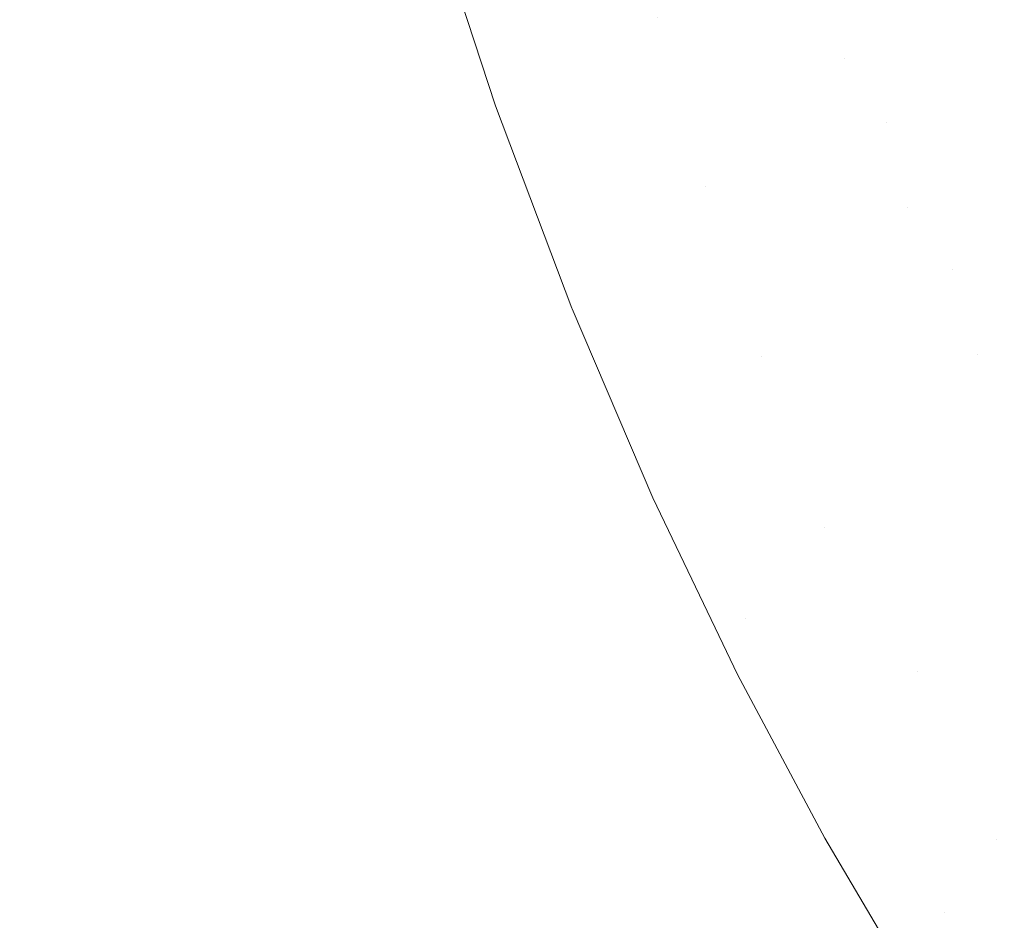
# Model space of a CAD drawing. Header units: centimetres. Extents: x -17.1 to 18.2, y 3.4 to 5.2.
# Tile 104 of 256: x -5.3088 to -5.2377, y 3.7003 to 3.7653. Entities that reach past the tile are written whole.
import ezdxf

# ---------------------------------------------------------------- set-up
doc = ezdxf.new("R2010")
doc.units = ezdxf.units.CM
doc.header["$LTSCALE"] = 2.54
doc.layers.add('Lucido design-1', color=7, linetype='Continuous')

# ---------------------------------------------------------------- blocks, each defined once
blk = doc.blocks.new('Gruppo-4-1')
at = {"color": 7, "linetype": 'Continuous', "lineweight": 9}
blk.add_3dface([(-17.020308, 5.100212, -1872.215514), (-17.020308, 3.500212, -1872.215514), (18.147234, 3.500212, -1872.215514), (18.147234, 5.100212, -1872.215514)], dxfattribs=at)
for points, invisible_edges in [([(-17.020308, 3.500212, -1873.015514), (-17.020308, 5.100212, -1873.015514), (-5.297794, 5.100212, -1873.015514), (-5.297794, 3.900212, -1873.015514)], 8), ([(-5.297794, 3.900212, -1873.015514), (-5.297447, 3.882475, -1873.015514), (-17.020308, 3.500212, -1873.015514)], 10), ([(-5.297447, 3.882475, -1873.015514), (-5.296289, 3.863352, -1873.015514), (-17.020308, 3.500212, -1873.015514)], 10), ([(-17.020308, 3.500212, -1873.015514), (-5.296289, 3.863352, -1873.015514), (-5.295983, 3.860395, -1873.015514)], 9), ([(-5.295983, 3.860395, -1873.015514), (-5.294336, 3.844484, -1873.015514), (-17.020308, 3.500212, -1873.015514)], 10), ([(-5.294336, 3.844484, -1873.015514), (-5.291627, 3.826048, -1873.015514), (-17.020308, 3.500212, -1873.015514)], 10), ([(-5.291627, 3.826048, -1873.015514), (-5.288215, 3.808184, -1873.015514), (-17.020308, 3.500212, -1873.015514)], 10), ([(-5.288215, 3.808184, -1873.015514), (-5.284164, 3.791012, -1873.015514), (-17.020308, 3.500212, -1873.015514)], 10), ([(-5.284164, 3.791012, -1873.015514), (-5.279548, 3.774627, -1873.015514), (-17.020308, 3.500212, -1873.015514)], 10), ([(-5.259249, 3.753285, -1873.014048), (-5.260115, 3.75249, -1873.014301), (-5.268457, 3.775557, -1873.014301), (-5.267546, 3.776228, -1873.014048)], 15), ([(-5.259249, 3.753285, -1873.014048), (-5.267546, 3.776228, -1873.014048), (-5.262743, 3.765499, -1873.013772)], 11), ([(-5.269372, 3.774883, -1873.01453), (-5.268457, 3.775557, -1873.014301), (-5.260115, 3.75249, -1873.014301), (-5.260985, 3.751692, -1873.01453)], 15), ([(-17.020308, 3.500212, -1873.015514), (-5.279548, 3.774627, -1873.015514), (-5.277624, 3.768777, -1873.015514)], 9), ([(-5.260985, 3.751692, -1873.01453), (-5.261858, 3.750891, -1873.014736), (-5.27029, 3.774208, -1873.014736), (-5.269372, 3.774883, -1873.01453)], 15), ([(-5.271211, 3.77353, -1873.014918), (-5.27029, 3.774208, -1873.014736), (-5.261858, 3.750891, -1873.014736), (-5.262733, 3.750088, -1873.014918)], 15), ([(-5.262733, 3.750088, -1873.014918), (-5.263611, 3.749283, -1873.015076), (-5.272134, 3.77285, -1873.015076), (-5.271211, 3.77353, -1873.014918)], 15), ([(-5.249201, 3.762504, -1873.009258), (-5.250008, 3.761764, -1873.009775), (-5.254136, 3.772585, -1873.009775), (-5.253307, 3.773267, -1873.009258)], 15), ([(-5.249201, 3.762504, -1873.009258), (-5.253307, 3.773267, -1873.009258), (-5.250499, 3.768591, -1873.008722)], 11), ([(-5.273059, 3.77217, -1873.015209), (-5.272134, 3.77285, -1873.015076), (-5.263611, 3.749283, -1873.015076), (-5.26449, 3.748476, -1873.015209)], 15), ([(-5.254971, 3.771898, -1873.010272), (-5.254136, 3.772585, -1873.009775), (-5.250008, 3.761764, -1873.009775), (-5.25082, 3.761018, -1873.010272)], 15), ([(-5.274914, 3.770804, -1873.015404), (-5.273985, 3.771487, -1873.015319), (-5.265371, 3.747668, -1873.015319), (-5.266254, 3.746858, -1873.015404)], 15), ([(-5.26449, 3.748476, -1873.015209), (-5.265371, 3.747668, -1873.015319), (-5.273985, 3.771487, -1873.015319), (-5.273059, 3.77217, -1873.015209)], 15), ([(-5.25082, 3.761018, -1873.010272), (-5.25164, 3.760267, -1873.010748), (-5.255812, 3.771205, -1873.010748), (-5.254971, 3.771898, -1873.010272)], 15), ([(-5.238721, 3.765119, -1873.002333), (-5.240819, 3.770195, -1873.002333), (-5.239402, 3.771494, -1873.000853), (-5.237325, 3.766469, -1873.000853)], 15), ([(-5.266254, 3.746858, -1873.015404), (-5.267137, 3.746048, -1873.015465), (-5.275843, 3.77012, -1873.015465), (-5.274914, 3.770804, -1873.015404)], 15), ([(-5.25666, 3.770507, -1873.011202), (-5.255812, 3.771205, -1873.010748), (-5.25164, 3.760267, -1873.010748), (-5.252465, 3.75951, -1873.011202)], 15), ([(-5.247327, 3.771348, -1873.006381), (-5.245274, 3.766107, -1873.006381), (-5.246823, 3.764686, -1873.007589), (-5.248898, 3.769982, -1873.007589)], 15), ([(-5.276772, 3.769436, -1873.015502), (-5.275843, 3.77012, -1873.015465), (-5.267137, 3.746048, -1873.015465), (-5.268021, 3.745237, -1873.015502)], 15), ([(-5.252465, 3.75951, -1873.011202), (-5.253295, 3.758747, -1873.011636), (-5.257513, 3.769804, -1873.011636), (-5.25666, 3.770507, -1873.011202)], 15), ([(-5.240151, 3.763735, -1873.003749), (-5.24227, 3.768863, -1873.003749), (-5.240819, 3.770195, -1873.002333), (-5.238721, 3.765119, -1873.002333)], 15), ([(-5.274442, 3.759099, -1873.015514), (-5.277624, 3.768777, -1873.015514), (-5.276772, 3.769436, -1873.015502)], 10), ([(-5.268925, 3.744476, -1873.015514), (-5.274442, 3.759099, -1873.015514), (-5.276772, 3.769436, -1873.015502), (-5.268021, 3.745237, -1873.015502)], 14), ([(-5.258373, 3.769097, -1873.012047), (-5.257513, 3.769804, -1873.011636), (-5.253295, 3.758747, -1873.011636), (-5.254132, 3.75798, -1873.012047)], 15), ([(-5.248898, 3.769982, -1873.007589), (-5.246823, 3.764686, -1873.007589), (-5.248401, 3.763238, -1873.008722), (-5.250499, 3.768591, -1873.008722)], 15), ([(-5.277624, 3.768777, -1873.015514), (-5.274442, 3.759099, -1873.015514), (-17.020308, 3.500212, -1873.015514)], 10), ([(-5.254132, 3.75798, -1873.012047), (-5.254973, 3.757208, -1873.012437), (-5.259237, 3.768385, -1873.012437), (-5.258373, 3.769097, -1873.012047)], 15), ([(-5.241614, 3.762319, -1873.0051), (-5.243756, 3.7675, -1873.0051), (-5.24227, 3.768863, -1873.003749), (-5.240151, 3.763735, -1873.003749)], 15), ([(-5.260107, 3.767669, -1873.012805), (-5.259237, 3.768385, -1873.012437), (-5.254973, 3.757208, -1873.012437), (-5.25582, 3.756432, -1873.012805)], 15), ([(-5.250499, 3.768591, -1873.008722), (-5.248401, 3.763238, -1873.008722), (-5.249201, 3.762504, -1873.009258)], 11), ([(-5.25582, 3.756432, -1873.012805), (-5.256671, 3.755651, -1873.01315), (-5.260981, 3.76695, -1873.01315), (-5.260107, 3.767669, -1873.012805)], 15), ([(-5.24311, 3.760872, -1873.006381), (-5.245274, 3.766107, -1873.006381), (-5.243756, 3.7675, -1873.0051), (-5.241614, 3.762319, -1873.0051)], 15), ([(-5.26186, 3.766226, -1873.013472), (-5.260981, 3.76695, -1873.01315), (-5.256671, 3.755651, -1873.01315), (-5.257526, 3.754866, -1873.013472)], 15), ([(-5.257526, 3.754866, -1873.013472), (-5.258385, 3.754077, -1873.013772), (-5.262743, 3.765499, -1873.013772), (-5.26186, 3.766226, -1873.013472)], 15), ([(-5.244636, 3.759395, -1873.007589), (-5.246823, 3.764686, -1873.007589), (-5.245274, 3.766107, -1873.006381), (-5.24311, 3.760872, -1873.006381)], 15), ([(-5.237325, 3.766469, -1873.000853), (-5.23514, 3.761456, -1873.000853), (-5.236513, 3.760055, -1873.002333), (-5.238721, 3.765119, -1873.002333)], 15), ([(-5.262743, 3.765499, -1873.013772), (-5.258385, 3.754077, -1873.013772), (-5.259249, 3.753285, -1873.014048)], 11), ([(-5.238721, 3.765119, -1873.002333), (-5.236513, 3.760055, -1873.002333), (-5.237921, 3.758619, -1873.003749), (-5.240151, 3.763735, -1873.003749)], 15), ([(-5.246191, 3.75789, -1873.008722), (-5.248401, 3.763238, -1873.008722), (-5.246823, 3.764686, -1873.007589), (-5.244636, 3.759395, -1873.007589)], 15), ([(-5.240151, 3.763735, -1873.003749), (-5.237921, 3.758619, -1873.003749), (-5.239361, 3.75715, -1873.0051), (-5.241614, 3.762319, -1873.0051)], 15), ([(-5.249201, 3.762504, -1873.009258), (-5.248401, 3.763238, -1873.008722), (-5.246191, 3.75789, -1873.008722)], 11), ([(-5.244641, 3.751764, -1873.009258), (-5.245423, 3.750967, -1873.009775), (-5.250008, 3.761764, -1873.009775), (-5.249201, 3.762504, -1873.009258)], 15), ([(-5.244641, 3.751764, -1873.009258), (-5.249201, 3.762504, -1873.009258), (-5.246191, 3.75789, -1873.008722)], 11), ([(-5.241614, 3.762319, -1873.0051), (-5.239361, 3.75715, -1873.0051), (-5.240833, 3.755648, -1873.006381), (-5.24311, 3.760872, -1873.006381)], 15), ([(-5.25082, 3.761018, -1873.010272), (-5.250008, 3.761764, -1873.009775), (-5.245423, 3.750967, -1873.009775), (-5.246211, 3.750163, -1873.010272)], 15), ([(-5.246211, 3.750163, -1873.010272), (-5.247006, 3.749352, -1873.010748), (-5.25164, 3.760267, -1873.010748), (-5.25082, 3.761018, -1873.010272)], 15), ([(-5.24311, 3.760872, -1873.006381), (-5.240833, 3.755648, -1873.006381), (-5.242335, 3.754116, -1873.007589), (-5.244636, 3.759395, -1873.007589)], 15), ([(-5.252465, 3.75951, -1873.011202), (-5.25164, 3.760267, -1873.010748), (-5.247006, 3.749352, -1873.010748), (-5.247806, 3.748536, -1873.011202)], 15), ([(-5.247806, 3.748536, -1873.011202), (-5.248611, 3.747715, -1873.011636), (-5.253295, 3.758747, -1873.011636), (-5.252465, 3.75951, -1873.011202)], 15), ([(-5.244636, 3.759395, -1873.007589), (-5.242335, 3.754116, -1873.007589), (-5.243866, 3.752555, -1873.008722), (-5.246191, 3.75789, -1873.008722)], 15), ([(-5.235579, 3.753521, -1873.003749), (-5.237921, 3.758619, -1873.003749), (-5.236513, 3.760055, -1873.002333), (-5.234195, 3.755008, -1873.002333)], 15), ([(-5.274442, 3.759099, -1873.015514), (-5.268925, 3.744476, -1873.015514), (-17.020308, 3.500212, -1873.015514)], 10), ([(-5.254132, 3.75798, -1873.012047), (-5.253295, 3.758747, -1873.011636), (-5.248611, 3.747715, -1873.011636), (-5.249422, 3.746888, -1873.012047)], 15), ([(-5.249422, 3.746888, -1873.012047), (-5.250238, 3.746055, -1873.012437), (-5.254973, 3.757208, -1873.012437), (-5.254132, 3.75798, -1873.012047)], 15), ([(-5.236995, 3.751999, -1873.0051), (-5.239361, 3.75715, -1873.0051), (-5.237921, 3.758619, -1873.003749), (-5.235579, 3.753521, -1873.003749)], 15), ([(-5.246191, 3.75789, -1873.008722), (-5.243866, 3.752555, -1873.008722), (-5.244641, 3.751764, -1873.009258)], 11), ([(-5.25582, 3.756432, -1873.012805), (-5.254973, 3.757208, -1873.012437), (-5.250238, 3.746055, -1873.012437), (-5.251059, 3.745218, -1873.012805)], 15), ([(-5.238442, 3.750443, -1873.006381), (-5.240833, 3.755648, -1873.006381), (-5.239361, 3.75715, -1873.0051), (-5.236995, 3.751999, -1873.0051)], 15), ([(-5.251059, 3.745218, -1873.012805), (-5.251884, 3.744377, -1873.01315), (-5.256671, 3.755651, -1873.01315), (-5.25582, 3.756432, -1873.012805)], 15), ([(-5.257526, 3.754866, -1873.013472), (-5.256671, 3.755651, -1873.01315), (-5.251884, 3.744377, -1873.01315), (-5.252713, 3.743531, -1873.013472)], 15), ([(-5.239919, 3.748856, -1873.007589), (-5.242335, 3.754116, -1873.007589), (-5.240833, 3.755648, -1873.006381), (-5.238442, 3.750443, -1873.006381)], 15), ([(-5.252713, 3.743531, -1873.013472), (-5.253547, 3.742681, -1873.013772), (-5.258385, 3.754077, -1873.013772), (-5.257526, 3.754866, -1873.013472)], 15), ([(-5.259249, 3.753285, -1873.014048), (-5.258385, 3.754077, -1873.013772), (-5.253547, 3.742681, -1873.013772), (-5.254384, 3.741827, -1873.014048)], 15), ([(-5.241424, 3.747239, -1873.008722), (-5.243866, 3.752555, -1873.008722), (-5.242335, 3.754116, -1873.007589), (-5.239919, 3.748856, -1873.007589)], 15), ([(-5.254384, 3.741827, -1873.014048), (-5.255224, 3.74097, -1873.014301), (-5.260115, 3.75249, -1873.014301), (-5.259249, 3.753285, -1873.014048)], 15), ([(-5.260985, 3.751692, -1873.01453), (-5.260115, 3.75249, -1873.014301), (-5.255224, 3.74097, -1873.014301)], 11), ([(-5.244641, 3.751764, -1873.009258), (-5.243866, 3.752555, -1873.008722), (-5.241424, 3.747239, -1873.008722)], 11), ([(-5.250643, 3.728608, -1873.01453), (-5.25146, 3.727683, -1873.014736), (-5.261858, 3.750891, -1873.014736), (-5.260985, 3.751692, -1873.01453)], 15), ([(-5.250643, 3.728608, -1873.01453), (-5.260985, 3.751692, -1873.01453), (-5.255224, 3.74097, -1873.014301)], 11), ([(-5.239612, 3.7411, -1873.009258), (-5.240367, 3.740245, -1873.009775), (-5.245423, 3.750967, -1873.009775), (-5.244641, 3.751764, -1873.009258)], 15), ([(-5.239612, 3.7411, -1873.009258), (-5.244641, 3.751764, -1873.009258), (-5.241424, 3.747239, -1873.008722)], 11), ([(-5.236995, 3.751999, -1873.0051), (-5.234514, 3.746873, -1873.0051), (-5.235936, 3.745263, -1873.006381), (-5.238442, 3.750443, -1873.006381)], 15), ([(-5.262733, 3.750088, -1873.014918), (-5.261858, 3.750891, -1873.014736), (-5.25146, 3.727683, -1873.014736), (-5.252279, 3.726755, -1873.014918)], 15), ([(-5.246211, 3.750163, -1873.010272), (-5.245423, 3.750967, -1873.009775), (-5.240367, 3.740245, -1873.009775), (-5.241128, 3.739383, -1873.010272)], 15), ([(-5.241128, 3.739383, -1873.010272), (-5.241894, 3.738515, -1873.010748), (-5.247006, 3.749352, -1873.010748), (-5.246211, 3.750163, -1873.010272)], 15), ([(-5.238442, 3.750443, -1873.006381), (-5.235936, 3.745263, -1873.006381), (-5.237386, 3.743621, -1873.007589), (-5.239919, 3.748856, -1873.007589)], 15), ([(-5.252279, 3.726755, -1873.014918), (-5.253101, 3.725825, -1873.015076), (-5.263611, 3.749283, -1873.015076), (-5.262733, 3.750088, -1873.014918)], 15), ([(-5.26449, 3.748476, -1873.015209), (-5.263611, 3.749283, -1873.015076), (-5.253101, 3.725825, -1873.015076), (-5.253924, 3.724892, -1873.015209)], 15), ([(-5.247806, 3.748536, -1873.011202), (-5.247006, 3.749352, -1873.010748), (-5.241894, 3.738515, -1873.010748), (-5.242667, 3.73764, -1873.011202)], 15), ([(-5.239919, 3.748856, -1873.007589), (-5.237386, 3.743621, -1873.007589), (-5.238863, 3.741948, -1873.008722), (-5.241424, 3.747239, -1873.008722)], 15), ([(-5.253924, 3.724892, -1873.015209), (-5.254749, 3.723958, -1873.015319), (-5.265371, 3.747668, -1873.015319), (-5.26449, 3.748476, -1873.015209)], 15), ([(-5.242667, 3.73764, -1873.011202), (-5.243445, 3.73676, -1873.011636), (-5.248611, 3.747715, -1873.011636), (-5.247806, 3.748536, -1873.011202)], 15), ([(-5.266254, 3.746858, -1873.015404), (-5.265371, 3.747668, -1873.015319), (-5.254749, 3.723958, -1873.015319), (-5.255575, 3.723023, -1873.015404)], 15), ([(-5.249422, 3.746888, -1873.012047), (-5.248611, 3.747715, -1873.011636), (-5.243445, 3.73676, -1873.011636), (-5.244227, 3.735873, -1873.012047)], 15), ([(-5.255575, 3.723023, -1873.015404), (-5.256402, 3.722087, -1873.015465), (-5.267137, 3.746048, -1873.015465), (-5.266254, 3.746858, -1873.015404)], 15), ([(-5.244227, 3.735873, -1873.012047), (-5.245015, 3.734981, -1873.012437), (-5.250238, 3.746055, -1873.012437), (-5.249422, 3.746888, -1873.012047)], 15), ([(-5.241424, 3.747239, -1873.008722), (-5.238863, 3.741948, -1873.008722), (-5.239612, 3.7411, -1873.009258)], 11), ([(-5.268021, 3.745237, -1873.015502), (-5.267137, 3.746048, -1873.015465), (-5.256402, 3.722087, -1873.015465)], 11), ([(-5.251059, 3.745218, -1873.012805), (-5.250238, 3.746055, -1873.012437), (-5.245015, 3.734981, -1873.012437), (-5.245807, 3.734084, -1873.012805)], 15), ([(-5.268021, 3.745237, -1873.015502), (-5.268904, 3.744426, -1873.015514), (-5.268925, 3.744476, -1873.015514)], 9), ([(-5.263073, 3.730781, -1873.015514), (-5.268904, 3.744426, -1873.015514), (-5.268021, 3.745237, -1873.015502), (-5.256402, 3.722087, -1873.015465)], 14), ([(-5.245807, 3.734084, -1873.012805), (-5.246604, 3.733182, -1873.01315), (-5.251884, 3.744377, -1873.01315), (-5.251059, 3.745218, -1873.012805)], 15), ([(-5.268925, 3.744476, -1873.015514), (-5.268904, 3.744426, -1873.015514), (-5.263073, 3.730781, -1873.015514), (-17.020308, 3.500212, -1873.015514)], 12), ([(-5.252713, 3.743531, -1873.013472), (-5.251884, 3.744377, -1873.01315), (-5.246604, 3.733182, -1873.01315), (-5.247405, 3.732275, -1873.013472)], 15), ([(-5.247405, 3.732275, -1873.013472), (-5.248209, 3.731364, -1873.013772), (-5.253547, 3.742681, -1873.013772), (-5.252713, 3.743531, -1873.013472)], 15), ([(-5.236183, 3.73669, -1873.008722), (-5.238863, 3.741948, -1873.008722), (-5.237386, 3.743621, -1873.007589), (-5.234733, 3.738419, -1873.007589)], 15), ([(-5.254384, 3.741827, -1873.014048), (-5.253547, 3.742681, -1873.013772), (-5.248209, 3.731364, -1873.013772), (-5.249017, 3.730449, -1873.014048)], 15), ([(-5.249017, 3.730449, -1873.014048), (-5.249829, 3.72953, -1873.014301), (-5.255224, 3.74097, -1873.014301), (-5.254384, 3.741827, -1873.014048)], 15), ([(-5.239612, 3.7411, -1873.009258), (-5.238863, 3.741948, -1873.008722), (-5.236183, 3.73669, -1873.008722)], 11), ([(-5.255224, 3.74097, -1873.014301), (-5.249829, 3.72953, -1873.014301), (-5.250643, 3.728608, -1873.01453)], 11), ([(-5.2341, 3.730569, -1873.009258), (-5.234825, 3.729658, -1873.009775), (-5.240367, 3.740245, -1873.009775), (-5.239612, 3.7411, -1873.009258)], 15), ([(-5.2341, 3.730569, -1873.009258), (-5.239612, 3.7411, -1873.009258), (-5.236183, 3.73669, -1873.008722)], 11), ([(-5.241128, 3.739383, -1873.010272), (-5.240367, 3.740245, -1873.009775), (-5.234825, 3.729658, -1873.009775), (-5.235556, 3.728739, -1873.010272)], 15), ([(-5.235556, 3.728739, -1873.010272), (-5.236293, 3.727813, -1873.010748), (-5.241894, 3.738515, -1873.010748), (-5.241128, 3.739383, -1873.010272)], 15), ([(-5.242667, 3.73764, -1873.011202), (-5.241894, 3.738515, -1873.010748), (-5.236293, 3.727813, -1873.010748), (-5.237035, 3.72688, -1873.011202)], 15), ([(-5.237035, 3.72688, -1873.011202), (-5.237782, 3.725941, -1873.011636), (-5.243445, 3.73676, -1873.011636), (-5.242667, 3.73764, -1873.011202)], 15), ([(-5.244227, 3.735873, -1873.012047), (-5.243445, 3.73676, -1873.011636), (-5.237782, 3.725941, -1873.011636), (-5.238534, 3.724996, -1873.012047)], 15), ([(-5.238534, 3.724996, -1873.012047), (-5.239291, 3.724045, -1873.012437), (-5.245015, 3.734981, -1873.012437), (-5.244227, 3.735873, -1873.012047)], 15), ([(-5.245807, 3.734084, -1873.012805), (-5.245015, 3.734981, -1873.012437), (-5.239291, 3.724045, -1873.012437), (-5.240052, 3.723089, -1873.012805)], 15), ([(-5.240052, 3.723089, -1873.012805), (-5.240818, 3.722127, -1873.01315), (-5.246604, 3.733182, -1873.01315), (-5.245807, 3.734084, -1873.012805)], 15), ([(-5.247405, 3.732275, -1873.013472), (-5.246604, 3.733182, -1873.01315), (-5.240818, 3.722127, -1873.01315), (-5.241587, 3.72116, -1873.013472)], 15), ([(-5.241587, 3.72116, -1873.013472), (-5.24236, 3.720189, -1873.013772), (-5.248209, 3.731364, -1873.013772), (-5.247405, 3.732275, -1873.013472)], 15), ([(-5.249017, 3.730449, -1873.014048), (-5.248209, 3.731364, -1873.013772), (-5.24236, 3.720189, -1873.013772), (-5.243136, 3.719213, -1873.014048)], 15), ([(-17.020308, 3.500212, -1873.015514), (-5.263073, 3.730781, -1873.015514), (-5.258017, 3.720231, -1873.015514), (-5.256958, 3.718019, -1873.015514)], 9), ([(-5.256402, 3.722087, -1873.015465), (-5.258017, 3.720231, -1873.015514), (-5.263073, 3.730781, -1873.015514)], 9), ([(-5.243136, 3.719213, -1873.014048), (-5.243916, 3.718233, -1873.014301), (-5.249829, 3.72953, -1873.014301), (-5.249017, 3.730449, -1873.014048)], 15), ([(-5.250643, 3.728608, -1873.01453), (-5.249829, 3.72953, -1873.014301), (-5.243916, 3.718233, -1873.014301)], 11), ([(-5.238222, 3.706103, -1873.01453), (-5.238972, 3.705056, -1873.014736), (-5.25146, 3.727683, -1873.014736), (-5.250643, 3.728608, -1873.01453)], 15), ([(-5.238222, 3.706103, -1873.01453), (-5.250643, 3.728608, -1873.01453), (-5.243916, 3.718233, -1873.014301)], 11), ([(-5.252279, 3.726755, -1873.014918), (-5.25146, 3.727683, -1873.014736), (-5.238972, 3.705056, -1873.014736), (-5.239724, 3.704006, -1873.014918)], 15), ([(-5.239724, 3.704006, -1873.014918), (-5.240478, 3.702954, -1873.015076), (-5.253101, 3.725825, -1873.015076), (-5.252279, 3.726755, -1873.014918)], 15), ([(-5.2309, 3.71632, -1873.011202), (-5.231614, 3.715323, -1873.011636), (-5.237782, 3.725941, -1873.011636), (-5.237035, 3.72688, -1873.011202)], 15), ([(-5.253924, 3.724892, -1873.015209), (-5.253101, 3.725825, -1873.015076), (-5.240478, 3.702954, -1873.015076), (-5.241234, 3.7019, -1873.015209)], 15), ([(-5.238534, 3.724996, -1873.012047), (-5.237782, 3.725941, -1873.011636), (-5.231614, 3.715323, -1873.011636), (-5.232332, 3.714321, -1873.012047)], 15), ([(-5.241234, 3.7019, -1873.015209), (-5.241991, 3.700843, -1873.015319), (-5.254749, 3.723958, -1873.015319), (-5.253924, 3.724892, -1873.015209)], 15), ([(-5.232332, 3.714321, -1873.012047), (-5.233055, 3.713312, -1873.012437), (-5.239291, 3.724045, -1873.012437), (-5.238534, 3.724996, -1873.012047)], 15), ([(-5.255575, 3.723023, -1873.015404), (-5.254749, 3.723958, -1873.015319), (-5.241991, 3.700843, -1873.015319)], 11), ([(-5.240052, 3.723089, -1873.012805), (-5.239291, 3.724045, -1873.012437), (-5.233055, 3.713312, -1873.012437), (-5.233783, 3.712297, -1873.012805)], 15), ([(-5.227711, 3.677714, -1873.015404), (-5.228391, 3.676538, -1873.015465), (-5.256402, 3.722087, -1873.015465), (-5.255575, 3.723023, -1873.015404)], 15), ([(-5.227711, 3.677714, -1873.015404), (-5.255575, 3.723023, -1873.015404), (-5.241991, 3.700843, -1873.015319)], 11), ([(-5.233783, 3.712297, -1873.012805), (-5.234514, 3.711276, -1873.01315), (-5.240818, 3.722127, -1873.01315), (-5.240052, 3.723089, -1873.012805)], 15), ([(-5.250642, 3.70618, -1873.015514), (-5.256958, 3.718019, -1873.015514), (-5.258017, 3.720231, -1873.015514), (-5.256402, 3.722087, -1873.015465)], 12), ([(-5.256402, 3.722087, -1873.015465), (-5.228391, 3.676538, -1873.015465), (-5.244185, 3.695237, -1873.015514), (-5.250642, 3.70618, -1873.015514)], 11), ([(-5.241587, 3.72116, -1873.013472), (-5.240818, 3.722127, -1873.01315), (-5.234514, 3.711276, -1873.01315), (-5.235249, 3.710251, -1873.013472)], 15), ([(-5.235249, 3.710251, -1873.013472), (-5.235988, 3.70922, -1873.013772), (-5.24236, 3.720189, -1873.013772), (-5.241587, 3.72116, -1873.013472)], 15), ([(-5.243136, 3.719213, -1873.014048), (-5.24236, 3.720189, -1873.013772), (-5.235988, 3.70922, -1873.013772), (-5.23673, 3.708185, -1873.014048)], 15), ([(-5.23673, 3.708185, -1873.014048), (-5.237475, 3.707146, -1873.014301), (-5.243916, 3.718233, -1873.014301), (-5.243136, 3.719213, -1873.014048)], 15), ([(-5.243916, 3.718233, -1873.014301), (-5.237475, 3.707146, -1873.014301), (-5.238222, 3.706103, -1873.01453)], 11), ([(-17.020308, 3.500212, -1873.015514), (-5.256958, 3.718019, -1873.015514), (-5.250642, 3.70618, -1873.015514)], 9), ([(-5.238222, 3.706103, -1873.01453), (-5.237475, 3.707146, -1873.014301), (-5.230499, 3.696338, -1873.014301), (-5.231209, 3.695237, -1873.01453)], 15), ([(-17.020308, 3.500212, -1873.015514), (-5.250642, 3.70618, -1873.015514), (-5.244185, 3.695237, -1873.015514)], 9), ([(-5.231209, 3.695237, -1873.01453), (-5.231921, 3.694131, -1873.014736), (-5.238972, 3.705056, -1873.014736), (-5.238222, 3.706103, -1873.01453)], 15), ([(-5.239724, 3.704006, -1873.014918), (-5.238972, 3.705056, -1873.014736), (-5.231921, 3.694131, -1873.014736)], 11), ([(-5.225002, 3.682401, -1873.014918), (-5.225677, 3.681232, -1873.015076), (-5.240478, 3.702954, -1873.015076), (-5.239724, 3.704006, -1873.014918)], 15), ([(-5.225002, 3.682401, -1873.014918), (-5.239724, 3.704006, -1873.014918), (-5.231921, 3.694131, -1873.014736)], 11), ([(-5.241234, 3.7019, -1873.015209), (-5.240478, 3.702954, -1873.015076), (-5.225677, 3.681232, -1873.015076), (-5.226354, 3.680062, -1873.015209)], 15), ([(-5.226354, 3.680062, -1873.015209), (-5.227032, 3.678889, -1873.015319), (-5.241991, 3.700843, -1873.015319), (-5.241234, 3.7019, -1873.015209)], 15), ([(-5.241991, 3.700843, -1873.015319), (-5.227032, 3.678889, -1873.015319), (-5.227711, 3.677714, -1873.015404)], 11)]:
    blk.add_3dface(points, dxfattribs=dict(at, invisible_edges=invisible_edges))
blk = doc.blocks.new('Gruppo-5-1')
at = {"color": 7}
blk.add_blockref('Gruppo-4-1', (0, 0), dxfattribs=at)

msp = doc.modelspace()

# ---------------------------------------------------------------- block references
at = {"layer": 'Lucido design-1', "color": 7}
msp.add_blockref('Gruppo-5-1', (0, 0), dxfattribs=at)

doc.saveas('drawing.dxf')
